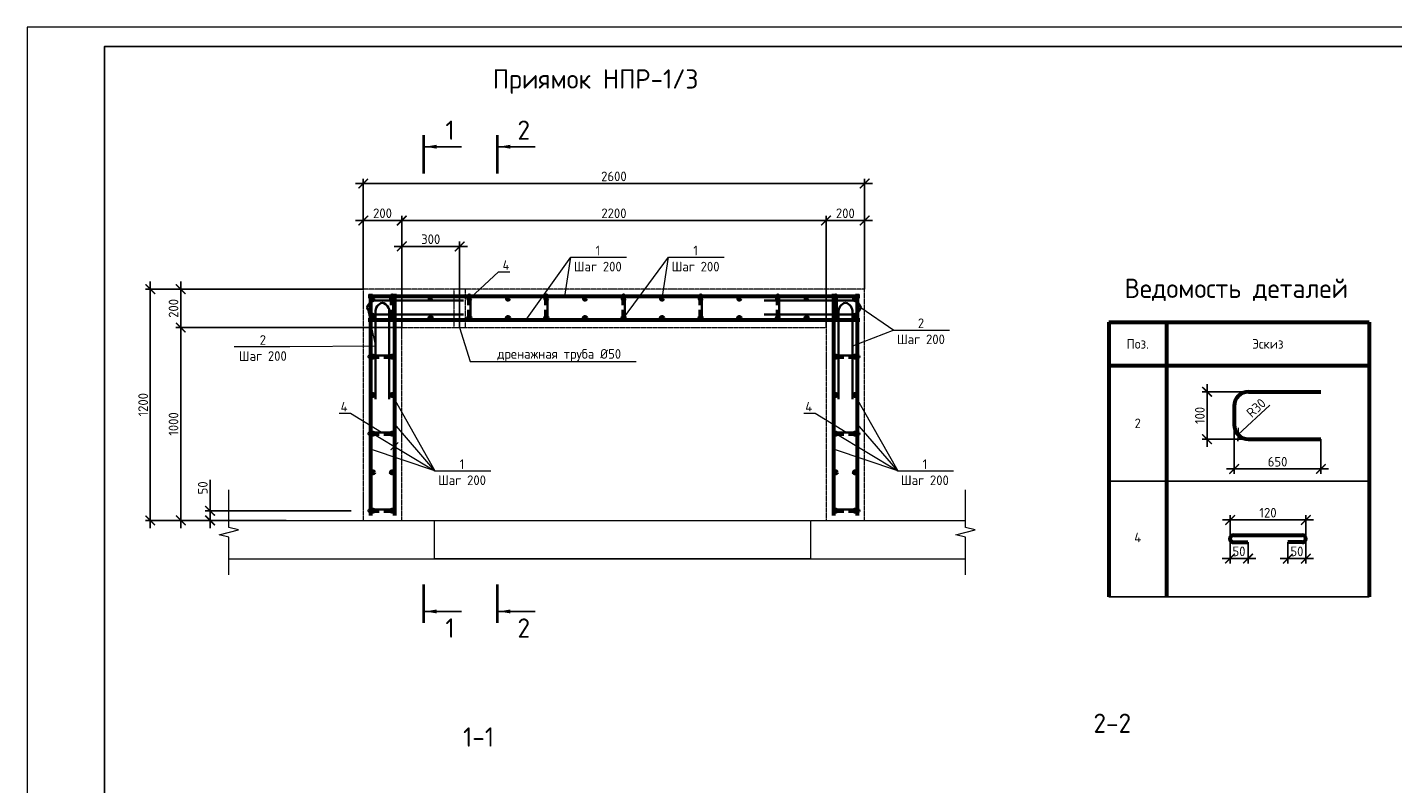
# Model space of a CAD drawing. Header units: millimetres. Extents: x 130535 to 3472113, y -231620 to 121434.
# Tile 33 of 133: x 344596 to 379996, y -74752 to -55126. Entities that reach past the tile are written whole.
import ezdxf
from ezdxf import colors
from ezdxf.entities.mleader import LeaderData, LeaderLine
from ezdxf.enums import TextEntityAlignment as Align
from ezdxf.math import Vec2, Vec3

# ---------------------------------------------------------------- set-up
doc = ezdxf.new("R2010")
doc.units = ezdxf.units.MM
doc.linetypes.add('DASHED', pattern=[7, 5, -2, 0])
doc.layers.get('DEFPOINTS').update_dxf_attribs({"color": 1, "lineweight": 0})
for name, color, linetype, lineweight in [('Основная 0.35', 200, 'Continuous', 35), ('Основная 0.60', 142, 'Continuous', 60), ('РАЗМЕРЫ', 1, 'Continuous', 9), ('Символы 0.20', 1, 'Continuous', 20), ('Текст 5.00', 82, 'Continuous', 50), ('Тонкая', 81, 'Continuous', 20), ('Тонкая 0.20', 30, 'Continuous', 20), ('ТОНКИЕ', 7, 'Continuous', 9), ('Штриховая 0.20', 42, 'DASHED', 20)]:
    doc.layers.add(name, color=color, linetype=linetype, lineweight=lineweight)
doc.layers.add('ТОЛСТЫЕ_ОСНОВНЫЕ', color=6, linetype='Continuous')
doc.styles.add('GOST-2.304_Type-B', font='GOST_Common.ttf')
doc.dimstyles.new('СПДС', dxfattribs={"dimscale": 100, "dimtxt": 2.5, "dimasz": 2.5, "dimexe": 1.25, "dimexo": 0, "dimtad": 1, "dimdec": 0, "dimtxsty": 'GOST-2.304_Type-B', "dimblk": 'ARCHTICK', "dimcen": 2.5, "dimdle": 2, "dimadec": 0, "dimazin": 2, "dimtfac": 0.75, "dimtdec": 0, "dimtmove": 1, "dimatfit": 3, "dimfxl": 1, "dimtolj": 1, "dimarcsym": 1})

# ---------------------------------------------------------------- blocks, each defined once
blk = doc.blocks.new('*U5')
at = {"layer": 'ТОЛСТЫЕ_ОСНОВНЫЕ', "color": 6}
blk.add_lwpolyline([(20, 5), (589, 5), (589, 415), (20, 415)], close=True, dxfattribs=at)
at = {"layer": 'ТОНКИЕ'}
blk.add_lwpolyline([(0, 0), (594, 0), (594, 420), (0, 420)], close=True, dxfattribs=at)
blk = doc.blocks.new('_ArchTick')
at = {"color": 0, "linetype": 'ByBlock', "const_width": 0.15}
blk.add_lwpolyline([(-0.5, -0.5), (0.5, 0.5)], dxfattribs=at)
blk = doc.blocks.new('*D641')
at = {"layer": 'DEFPOINTS', "color": 0, "linetype": 'Continuous', "lineweight": 0, "transparency": 16777216}
for p in [(349333, -67919), (351305, -67919), (352993, -67669)]:
    blk.add_point(p, dxfattribs=at)
at = {"layer": 'РАЗМЕРЫ', "color": 0, "linetype": 'Continuous', "lineweight": -2, "transparency": 16777216}
for p, q in [((349333, -66864), (349333, -67669)), ((349333, -67469), (349333, -68119)), ((352993, -67669), (349208, -67669)), ((351305, -67919), (349208, -67919))]:
    blk.add_line(p, q, dxfattribs=at)
at = {"layer": 'РАЗМЕРЫ', "color": 0, "linetype": 'Continuous', "lineweight": -2, "transparency": 16777216, "xscale": 250, "yscale": 250, "zscale": 250}
for p, rotation in [((349333, -67669), 90), ((349333, -67919), 270)]:
    blk.add_blockref('_ArchTick', p, dxfattribs=dict(at, rotation=rotation))
at = {"layer": 'РАЗМЕРЫ', "color": 0, "linetype": 'Continuous', "lineweight": 0, "transparency": 16777216, "insert": (349145, -67076), "char_height": 250, "attachment_point": 5, "rotation": 90, "style": 'GOST-2.304_Type-B'}
blk.add_mtext('\\A1;50', dxfattribs=at)
blk = doc.blocks.new('*D642')
at = {"layer": 'DEFPOINTS', "color": 0, "linetype": 'Continuous', "lineweight": 0, "transparency": 16777216}
for p in [(348573, -62919), (354305, -62919), (349824, -67919)]:
    blk.add_point(p, dxfattribs=at)
at = {"layer": 'РАЗМЕРЫ', "color": 0, "linetype": 'Continuous', "lineweight": -2, "transparency": 16777216}
for p, q in [((354305, -62919), (348448, -62919)), ((348573, -68119), (348573, -62719)), ((349824, -67919), (348448, -67919))]:
    blk.add_line(p, q, dxfattribs=at)
at = {"layer": 'РАЗМЕРЫ', "color": 0, "linetype": 'Continuous', "lineweight": -2, "transparency": 16777216, "xscale": 250, "yscale": 250, "zscale": 250}
for p, rotation in [((348573, -62919), 90), ((348573, -67919), 270)]:
    blk.add_blockref('_ArchTick', p, dxfattribs=dict(at, rotation=rotation))
at = {"layer": 'РАЗМЕРЫ', "color": 0, "linetype": 'Continuous', "lineweight": 0, "transparency": 16777216, "insert": (348386, -65419), "char_height": 250, "attachment_point": 5, "rotation": 90, "style": 'GOST-2.304_Type-B'}
blk.add_mtext('\\A1;1000', dxfattribs=at)
blk = doc.blocks.new('*D643')
at = {"layer": 'DEFPOINTS', "color": 0, "linetype": 'Continuous', "lineweight": 0, "transparency": 16777216}
for p in [(348573, -61919), (353305, -61919), (354305, -62919)]:
    blk.add_point(p, dxfattribs=at)
at = {"layer": 'РАЗМЕРЫ', "color": 0, "linetype": 'Continuous', "lineweight": -2, "transparency": 16777216}
for p, q in [((353305, -61919), (348448, -61919)), ((348573, -63119), (348573, -61719)), ((354305, -62919), (348448, -62919))]:
    blk.add_line(p, q, dxfattribs=at)
at = {"layer": 'РАЗМЕРЫ', "color": 0, "linetype": 'Continuous', "lineweight": -2, "transparency": 16777216, "xscale": 250, "yscale": 250, "zscale": 250}
for p, rotation in [((348573, -61919), 90), ((348573, -62919), 270)]:
    blk.add_blockref('_ArchTick', p, dxfattribs=dict(at, rotation=rotation))
at = {"layer": 'РАЗМЕРЫ', "color": 0, "linetype": 'Continuous', "lineweight": 0, "transparency": 16777216, "insert": (348386, -62419), "char_height": 250, "attachment_point": 5, "rotation": 90, "style": 'GOST-2.304_Type-B'}
blk.add_mtext('\\A1;200', dxfattribs=at)
blk = doc.blocks.new('*D644')
at = {"layer": 'DEFPOINTS', "color": 0, "linetype": 'Continuous', "lineweight": 0, "transparency": 16777216}
for p in [(354305, -60140), (353305, -61919), (354305, -62919)]:
    blk.add_point(p, dxfattribs=at)
at = {"layer": 'РАЗМЕРЫ', "color": 0, "linetype": 'Continuous', "lineweight": -2, "transparency": 16777216}
for p, q in [((353105, -60140), (354505, -60140)), ((353305, -61919), (353305, -60015)), ((354305, -62919), (354305, -60015))]:
    blk.add_line(p, q, dxfattribs=at)
at = {"layer": 'РАЗМЕРЫ', "color": 0, "linetype": 'Continuous', "lineweight": -2, "transparency": 16777216, "xscale": 250, "yscale": 250, "zscale": 250, "rotation": 180}
blk.add_blockref('_ArchTick', (353305, -60140), dxfattribs=at)
at = {"layer": 'РАЗМЕРЫ', "color": 0, "linetype": 'Continuous', "lineweight": -2, "transparency": 16777216, "xscale": 250, "yscale": 250, "zscale": 250}
blk.add_blockref('_ArchTick', (354305, -60140), dxfattribs=at)
at = {"layer": 'РАЗМЕРЫ', "color": 0, "linetype": 'Continuous', "lineweight": 0, "transparency": 16777216, "insert": (353805, -59952), "char_height": 250, "attachment_point": 5, "style": 'GOST-2.304_Type-B'}
blk.add_mtext('\\A1;200', dxfattribs=at)
blk = doc.blocks.new('*D645')
at = {"layer": 'DEFPOINTS', "color": 0, "linetype": 'Continuous', "lineweight": 0, "transparency": 16777216}
for p in [(365305, -60140), (354305, -62919), (365305, -62919)]:
    blk.add_point(p, dxfattribs=at)
at = {"layer": 'РАЗМЕРЫ', "color": 0, "linetype": 'Continuous', "lineweight": -2, "transparency": 16777216}
for p, q in [((354105, -60140), (365505, -60140)), ((354305, -62919), (354305, -60015)), ((365305, -62919), (365305, -60015))]:
    blk.add_line(p, q, dxfattribs=at)
at = {"layer": 'РАЗМЕРЫ', "color": 0, "linetype": 'Continuous', "lineweight": -2, "transparency": 16777216, "xscale": 250, "yscale": 250, "zscale": 250, "rotation": 180}
blk.add_blockref('_ArchTick', (354305, -60140), dxfattribs=at)
at = {"layer": 'РАЗМЕРЫ', "color": 0, "linetype": 'Continuous', "lineweight": -2, "transparency": 16777216, "xscale": 250, "yscale": 250, "zscale": 250}
blk.add_blockref('_ArchTick', (365305, -60140), dxfattribs=at)
at = {"layer": 'РАЗМЕРЫ', "color": 0, "linetype": 'Continuous', "lineweight": 0, "transparency": 16777216, "insert": (359805, -59952), "char_height": 250, "attachment_point": 5, "style": 'GOST-2.304_Type-B'}
blk.add_mtext('\\A1;2200', dxfattribs=at)
blk = doc.blocks.new('*D646')
at = {"layer": 'DEFPOINTS', "color": 0, "linetype": 'Continuous', "lineweight": 0, "transparency": 16777216}
for p in [(366305, -60140), (366305, -61919), (365305, -62919)]:
    blk.add_point(p, dxfattribs=at)
at = {"layer": 'РАЗМЕРЫ', "color": 0, "linetype": 'Continuous', "lineweight": -2, "transparency": 16777216}
for p, q in [((365105, -60140), (366505, -60140)), ((365305, -62919), (365305, -60015)), ((366305, -61919), (366305, -60015))]:
    blk.add_line(p, q, dxfattribs=at)
at = {"layer": 'РАЗМЕРЫ', "color": 0, "linetype": 'Continuous', "lineweight": -2, "transparency": 16777216, "xscale": 250, "yscale": 250, "zscale": 250, "rotation": 180}
blk.add_blockref('_ArchTick', (365305, -60140), dxfattribs=at)
at = {"layer": 'РАЗМЕРЫ', "color": 0, "linetype": 'Continuous', "lineweight": -2, "transparency": 16777216, "xscale": 250, "yscale": 250, "zscale": 250}
blk.add_blockref('_ArchTick', (366305, -60140), dxfattribs=at)
at = {"layer": 'РАЗМЕРЫ', "color": 0, "linetype": 'Continuous', "lineweight": 0, "transparency": 16777216, "insert": (365805, -59952), "char_height": 250, "attachment_point": 5, "style": 'GOST-2.304_Type-B'}
blk.add_mtext('\\A1;200', dxfattribs=at)
blk = doc.blocks.new('A$C862932c0')
at = {"layer": 'Основная 0.35'}
for p, q in [((130, 6), (6, 6)), ((6, -6), (56, -6)), ((130, -6), (80, -6))]:
    blk.add_line(p, q, dxfattribs=at)
for centre, start, end in [((6, 0), 90, 270), ((130, 0), 270, 90)]:
    blk.add_arc(centre, 6, start, end, dxfattribs=at)
blk = doc.blocks.new('_None')
blk = doc.blocks.new('*D647')
at = {"layer": 'DEFPOINTS', "color": 0, "linetype": 'Continuous', "lineweight": 0, "transparency": 16777216}
for p in [(366305, -59181), (353305, -60419), (366305, -60419)]:
    blk.add_point(p, dxfattribs=at)
at = {"layer": 'РАЗМЕРЫ', "color": 0, "linetype": 'Continuous', "lineweight": -2, "transparency": 16777216}
for p, q in [((353305, -60419), (353305, -59056)), ((366305, -60419), (366305, -59056)), ((353105, -59181), (366505, -59181))]:
    blk.add_line(p, q, dxfattribs=at)
at = {"layer": 'РАЗМЕРЫ', "color": 0, "linetype": 'Continuous', "lineweight": -2, "transparency": 16777216, "xscale": 250, "yscale": 250, "zscale": 250, "rotation": 180}
blk.add_blockref('_ArchTick', (353305, -59181), dxfattribs=at)
at = {"layer": 'РАЗМЕРЫ', "color": 0, "linetype": 'Continuous', "lineweight": -2, "transparency": 16777216, "xscale": 250, "yscale": 250, "zscale": 250}
blk.add_blockref('_ArchTick', (366305, -59181), dxfattribs=at)
at = {"layer": 'РАЗМЕРЫ', "color": 0, "linetype": 'Continuous', "lineweight": 0, "transparency": 16777216, "insert": (359805, -58994), "char_height": 250, "attachment_point": 5, "style": 'GOST-2.304_Type-B'}
blk.add_mtext('\\A1;2600', dxfattribs=at)
blk = doc.blocks.new('*D648')
at = {"layer": 'DEFPOINTS', "color": 0, "linetype": 'Continuous', "lineweight": 0, "transparency": 16777216}
for p in [(347785, -61919), (351305, -61919), (349824, -67919)]:
    blk.add_point(p, dxfattribs=at)
at = {"layer": 'РАЗМЕРЫ', "color": 0, "linetype": 'Continuous', "lineweight": -2, "transparency": 16777216}
for p, q in [((351305, -61919), (347660, -61919)), ((347785, -68119), (347785, -61719)), ((349824, -67919), (347660, -67919))]:
    blk.add_line(p, q, dxfattribs=at)
at = {"layer": 'РАЗМЕРЫ', "color": 0, "linetype": 'Continuous', "lineweight": -2, "transparency": 16777216, "xscale": 250, "yscale": 250, "zscale": 250}
for p, rotation in [((347785, -61919), 90), ((347785, -67919), 270)]:
    blk.add_blockref('_ArchTick', p, dxfattribs=dict(at, rotation=rotation))
at = {"layer": 'РАЗМЕРЫ', "color": 0, "linetype": 'Continuous', "lineweight": 0, "transparency": 16777216, "insert": (347598, -64919), "char_height": 250, "attachment_point": 5, "rotation": 90, "style": 'GOST-2.304_Type-B'}
blk.add_mtext('\\A1;1200', dxfattribs=at)
blk = doc.blocks.new('*D649')
at = {"layer": 'DEFPOINTS', "color": 0, "linetype": 'Continuous', "lineweight": 0, "transparency": 16777216}
for p in [(355805, -60811), (354305, -62919), (355805, -62919)]:
    blk.add_point(p, dxfattribs=at)
at = {"layer": 'РАЗМЕРЫ', "color": 0, "linetype": 'Continuous', "lineweight": -2, "transparency": 16777216}
for p, q in [((354105, -60811), (356005, -60811)), ((354305, -62919), (354305, -60686)), ((355805, -62919), (355805, -60686))]:
    blk.add_line(p, q, dxfattribs=at)
at = {"layer": 'РАЗМЕРЫ', "color": 0, "linetype": 'Continuous', "lineweight": -2, "transparency": 16777216, "xscale": 250, "yscale": 250, "zscale": 250, "rotation": 180}
blk.add_blockref('_ArchTick', (354305, -60811), dxfattribs=at)
at = {"layer": 'РАЗМЕРЫ', "color": 0, "linetype": 'Continuous', "lineweight": -2, "transparency": 16777216, "xscale": 250, "yscale": 250, "zscale": 250}
blk.add_blockref('_ArchTick', (355805, -60811), dxfattribs=at)
at = {"layer": 'РАЗМЕРЫ', "color": 0, "linetype": 'Continuous', "lineweight": 0, "transparency": 16777216, "insert": (355055, -60624), "char_height": 250, "attachment_point": 5, "style": 'GOST-2.304_Type-B'}
blk.add_mtext('\\A1;300', dxfattribs=at)
blk = doc.blocks.new('*D660')
at = {"layer": 'DEFPOINTS', "color": 0, "linetype": 'Continuous', "lineweight": 0, "transparency": 16777216}
for p in [(375184, -64583), (376261, -64583), (376261, -65812)]:
    blk.add_point(p, dxfattribs=at)
at = {"layer": 'РАЗМЕРЫ', "color": 0, "linetype": 'Continuous', "lineweight": -2, "transparency": 16777216}
for p, q in [((375184, -66012), (375184, -64383)), ((376261, -64583), (375059, -64583)), ((376261, -65812), (375059, -65812))]:
    blk.add_line(p, q, dxfattribs=at)
at = {"layer": 'РАЗМЕРЫ', "color": 0, "linetype": 'Continuous', "lineweight": -2, "transparency": 16777216, "xscale": 250, "yscale": 250, "zscale": 250}
for p, rotation in [((375184, -64583), 90), ((375184, -65812), 270)]:
    blk.add_blockref('_ArchTick', p, dxfattribs=dict(at, rotation=rotation))
at = {"layer": 'РАЗМЕРЫ', "color": 0, "linetype": 'Continuous', "lineweight": 0, "transparency": 16777216, "insert": (374996, -65197), "char_height": 250, "attachment_point": 5, "rotation": 90, "style": 'GOST-2.304_Type-B'}
blk.add_mtext('\\A1;100', dxfattribs=at)
blk = doc.blocks.new('*D661')
at = {"layer": 'DEFPOINTS', "color": 0, "linetype": 'Continuous', "lineweight": 0, "transparency": 16777216}
for p in [(375886, -65437), (378136, -65812), (378136, -66585)]:
    blk.add_point(p, dxfattribs=at)
at = {"layer": 'РАЗМЕРЫ', "color": 0, "linetype": 'Continuous', "lineweight": -2, "transparency": 16777216}
for p, q in [((375886, -65437), (375886, -66710)), ((378136, -65812), (378136, -66710)), ((375686, -66585), (378336, -66585))]:
    blk.add_line(p, q, dxfattribs=at)
at = {"layer": 'РАЗМЕРЫ', "color": 0, "linetype": 'Continuous', "lineweight": -2, "transparency": 16777216, "xscale": 250, "yscale": 250, "zscale": 250, "rotation": 180}
blk.add_blockref('_ArchTick', (375886, -66585), dxfattribs=at)
at = {"layer": 'РАЗМЕРЫ', "color": 0, "linetype": 'Continuous', "lineweight": -2, "transparency": 16777216, "xscale": 250, "yscale": 250, "zscale": 250}
blk.add_blockref('_ArchTick', (378136, -66585), dxfattribs=at)
at = {"layer": 'РАЗМЕРЫ', "color": 0, "linetype": 'Continuous', "lineweight": 0, "transparency": 16777216, "insert": (377011, -66398), "char_height": 250, "attachment_point": 5, "style": 'GOST-2.304_Type-B'}
blk.add_mtext('\\A1;650', dxfattribs=at)
blk = doc.blocks.new('*D662')
at = {"layer": 'DEFPOINTS', "color": 0, "linetype": 'Continuous', "lineweight": 0, "transparency": 16777216}
for p in [(376261, -65437), (375987, -65692)]:
    blk.add_point(p, dxfattribs=at)
at = {"layer": 'РАЗМЕРЫ', "color": 0, "linetype": 'Continuous', "lineweight": -2, "transparency": 16777216}
blk.add_line((376811, -64927), (375987, -65692), dxfattribs=at)
at = {"layer": 'РАЗМЕРЫ', "color": 0, "linetype": 'Continuous', "lineweight": -2, "transparency": 16777216, "xscale": 250, "yscale": 250, "zscale": 250, "rotation": 222.8482016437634}
blk.add_blockref('_ArchTick', (375987, -65692), dxfattribs=at)
at = {"layer": 'РАЗМЕРЫ', "color": 0, "linetype": 'Continuous', "lineweight": 0, "transparency": 16777216, "insert": (376455, -65002), "char_height": 250, "attachment_point": 5, "rotation": 42.8482, "style": 'GOST-2.304_Type-B'}
blk.add_mtext('\\A1;R30', dxfattribs=at)
blk = doc.blocks.new('*D663')
at = {"layer": 'DEFPOINTS', "color": 0, "linetype": 'Continuous', "lineweight": 0, "transparency": 16777216}
for p in [(377280, -68489), (377746, -68397), (377280, -68912)]:
    blk.add_point(p, dxfattribs=at)
at = {"layer": 'РАЗМЕРЫ', "color": 0, "linetype": 'Continuous', "lineweight": -2, "transparency": 16777216}
for p, q in [((377280, -68489), (377280, -69037)), ((377746, -68397), (377746, -69037)), ((377946, -68912), (377080, -68912))]:
    blk.add_line(p, q, dxfattribs=at)
at = {"layer": 'РАЗМЕРЫ', "color": 0, "linetype": 'Continuous', "lineweight": -2, "transparency": 16777216, "xscale": 250, "yscale": 250, "zscale": 250, "rotation": 180}
blk.add_blockref('_ArchTick', (377280, -68912), dxfattribs=at)
at = {"layer": 'РАЗМЕРЫ', "color": 0, "linetype": 'Continuous', "lineweight": -2, "transparency": 16777216, "xscale": 250, "yscale": 250, "zscale": 250}
blk.add_blockref('_ArchTick', (377746, -68912), dxfattribs=at)
at = {"layer": 'РАЗМЕРЫ', "color": 0, "linetype": 'Continuous', "lineweight": 0, "transparency": 16777216, "insert": (377513, -68724), "char_height": 250, "attachment_point": 5, "style": 'GOST-2.304_Type-B'}
blk.add_mtext('\\A1;50', dxfattribs=at)
blk = doc.blocks.new('*D664')
at = {"layer": 'DEFPOINTS', "color": 0, "linetype": 'Continuous', "lineweight": 0, "transparency": 16777216}
for p in [(375778, -68397), (376245, -68489), (376245, -68912)]:
    blk.add_point(p, dxfattribs=at)
at = {"layer": 'РАЗМЕРЫ', "color": 0, "linetype": 'Continuous', "lineweight": -2, "transparency": 16777216}
for p, q in [((375778, -68397), (375778, -69037)), ((376245, -68489), (376245, -69037)), ((375578, -68912), (376445, -68912))]:
    blk.add_line(p, q, dxfattribs=at)
at = {"layer": 'РАЗМЕРЫ', "color": 0, "linetype": 'Continuous', "lineweight": -2, "transparency": 16777216, "xscale": 250, "yscale": 250, "zscale": 250, "rotation": 180}
blk.add_blockref('_ArchTick', (375778, -68912), dxfattribs=at)
at = {"layer": 'РАЗМЕРЫ', "color": 0, "linetype": 'Continuous', "lineweight": -2, "transparency": 16777216, "xscale": 250, "yscale": 250, "zscale": 250}
blk.add_blockref('_ArchTick', (376245, -68912), dxfattribs=at)
at = {"layer": 'РАЗМЕРЫ', "color": 0, "linetype": 'Continuous', "lineweight": 0, "transparency": 16777216, "insert": (376011, -68724), "char_height": 250, "attachment_point": 5, "style": 'GOST-2.304_Type-B'}
blk.add_mtext('\\A1;50', dxfattribs=at)
blk = doc.blocks.new('*D665')
at = {"layer": 'DEFPOINTS', "color": 0, "linetype": 'Continuous', "lineweight": 0, "transparency": 16777216}
for p in [(377746, -67909), (375780, -68377), (377746, -68398)]:
    blk.add_point(p, dxfattribs=at)
at = {"layer": 'РАЗМЕРЫ', "color": 0, "linetype": 'Continuous', "lineweight": -2, "transparency": 16777216}
for p, q in [((375580, -67909), (377946, -67909)), ((375780, -68377), (375780, -67784)), ((377746, -68398), (377746, -67784))]:
    blk.add_line(p, q, dxfattribs=at)
at = {"layer": 'РАЗМЕРЫ', "color": 0, "linetype": 'Continuous', "lineweight": -2, "transparency": 16777216, "xscale": 250, "yscale": 250, "zscale": 250, "rotation": 180}
blk.add_blockref('_ArchTick', (375780, -67909), dxfattribs=at)
at = {"layer": 'РАЗМЕРЫ', "color": 0, "linetype": 'Continuous', "lineweight": -2, "transparency": 16777216, "xscale": 250, "yscale": 250, "zscale": 250}
blk.add_blockref('_ArchTick', (377746, -67909), dxfattribs=at)
at = {"layer": 'РАЗМЕРЫ', "color": 0, "linetype": 'Continuous', "lineweight": 0, "transparency": 16777216, "insert": (376763, -67721), "char_height": 250, "attachment_point": 5, "style": 'GOST-2.304_Type-B'}
blk.add_mtext('\\A1;120', dxfattribs=at)

msp = doc.modelspace()

# ---------------------------------------------------------------- linework, layer by layer
at = {"layer": 'Основная 0.35'}
for p, q in [((355906.7, -62215), (353656.7, -62215)), ((353801.6, -62274.7), (353799.8, -62274.7)), ((363703, -62215), (365953, -62215)), ((365808.1, -62274.7), (365809.9, -62274.7)), ((353406.7, -62396.2), (353406.7, -62394.4)), ((353620.5, -64774.7), (353620.5, -62524.7)), ((355906.7, -62575.6), (353656.7, -62575.6)), ((353981, -64774.7), (353981, -62524.7)), ((363703, -62575.6), (365953, -62575.6)), ((365628.7, -64774.7), (365628.7, -62524.7)), ((365989.3, -64774.7), (365989.3, -62524.7)), ((366203, -62396.2), (366203, -62394.4))]:
    msp.add_line(p, q, dxfattribs=at)
for centre, start, end in [((353634.1, -62447), 84.44835, 167.41224), ((353852.4, -62502.1), 102.58776, 185.55165), ((353749, -62502.1), 354.44835, 77.41224), ((365860.7, -62502.1), 102.58776, 185.55165), ((365757.3, -62502.1), 354.44835, 77.41224), ((365975.6, -62447), 12.58776, 95.55165), ((353634.1, -62343.6), 192.58776, 275.55165), ((365975.6, -62343.6), 264.44835, 347.41224)]:
    msp.add_arc(centre, 233.1, start, end, dxfattribs=at)
at = {"layer": 'Основная 0.60'}
for p, q in [((366179.9, -62109.3), (353429.9, -62109.3)), ((353494.9, -62044.3), (353494.9, -67794.3)), ((354114.9, -62044.3), (354114.9, -67794.3)), ((365494.9, -62044.3), (365494.9, -67794.3)), ((366114.9, -62044.3), (366114.9, -67794.3)), ((366179.9, -62729.3), (353429.9, -62729.3)), ((376261.5, -64582.6), (378136.5, -64582.6)), ((375886.5, -64957.6), (375886.5, -65437.1)), ((376261.5, -65812.1), (378136.5, -65812.1)), ((375869.5, -68305), (377654.6, -68305)), ((375869.5, -68488.6), (376244.5, -68488.6)), ((377654.6, -68488.6), (377279.6, -68488.6))]:
    msp.add_line(p, q, dxfattribs=at)
at = {"layer": 'Основная 0.60', "linetype": 'Continuous', "lineweight": 60}
for p, q in [((372635.3, -62777), (379385.3, -62777)), ((372635.3, -62777), (372635.3, -69902)), ((374135.3, -62777), (374135.3, -69902)), ((379385.3, -62777), (379385.3, -69902)), ((372635.3, -63902), (379385.3, -63902))]:
    msp.add_line(p, q, dxfattribs=at)
at = {"layer": 'Основная 0.60', "linetype": 'Continuous', "lineweight": -3}
for p, q in [((372635.3, -66902), (379385.3, -66902)), ((372635.3, -66902), (379385.3, -66902)), ((372635.3, -69902), (379385.3, -69902))]:
    msp.add_line(p, q, dxfattribs=at)
at = {"layer": 'Основная 0.60'}
for centre in [(353554.9, -62169.3), (353554.9, -62169.3), (354054.9, -62169.3), (355054.9, -62169.3), (356054.9, -62169.3), (357054.9, -62169.3), (358054.9, -62169.3), (359054.9, -62169.3), (360054.9, -62169.3), (361054.9, -62169.3), (362054.9, -62169.3), (363054.9, -62169.3), (364054.9, -62169.3), (364800.7, -62169.3), (365554.9, -62169.3), (366054.9, -62169.3), (353554.9, -62669.3), (354054.9, -62669.3), (355054.9, -62669.3), (356054.9, -62669.3), (357054.9, -62669.3), (358054.9, -62669.3), (359054.9, -62669.3), (360054.9, -62669.3), (361054.9, -62669.3), (362054.9, -62669.3), (363054.9, -62669.3), (364054.9, -62669.3), (364800.7, -62669.3), (365554.9, -62669.3), (366054.9, -62669.3), (353554.9, -63669.3), (354054.9, -63669.3), (365554.9, -63669.3), (366054.9, -63669.3), (353554.9, -64669.3), (354054.9, -64669.3), (365554.9, -64669.3), (366054.9, -64669.3), (353554.9, -65669.3), (354054.9, -65669.3), (365554.9, -65669.3), (366054.9, -65669.3), (353554.9, -66669.3), (354054.9, -66669.3), (365554.9, -66669.3), (366054.9, -66669.3), (353554.9, -67669.3), (354054.9, -67669.3), (365554.9, -67669.3), (366054.9, -67669.3)]:
    msp.add_circle(centre, 30, dxfattribs=at)
for centre, radius, start, end in [((376261.5, -64957.6), 375, 90, 180), ((376261.5, -65437.1), 375, 180, 270), ((375869.5, -68396.8), 91.8, 90, 270), ((377654.6, -68396.8), 91.8, 270, 90)]:
    msp.add_arc(centre, radius, start, end, dxfattribs=at)
at = {"layer": 'РАЗМЕРЫ', "linetype": 'Continuous', "lineweight": 0}
for p, q in [((357519.7, -62729.3), (358685.6, -61093.6)), ((360054.9, -62669.3), (361220.7, -61093.6)), ((355165.6, -66636.8), (354114.9, -65412.6)), ((367165.6, -66636.8), (366114.9, -65412.6)), ((353554.9, -65669.3), (355165.6, -66636.8)), ((365554.9, -65669.3), (367165.6, -66636.8)), ((355165.6, -66636.8), (353494.9, -66071.6)), ((367165.6, -66636.8), (365494.9, -66071.6))]:
    msp.add_line(p, q, dxfattribs=at)
at = {"layer": 'Символы 0.20'}
msp.add_lwpolyline([(367063.9, -62980.6), (365989.3, -63399.7)], dxfattribs=at)
at = {"layer": 'Тонкая'}
for points in [[(349823.9, -69334), (349823.9, -69184), (349823.9, -68354.5), (349573.9, -68292), (350073.9, -68167), (349823.9, -68104.5), (349823.9, -67275), (349823.9, -67125)], [(368922.2, -69334), (368922.2, -69184), (368922.2, -68354.5), (368672.2, -68292), (369172.2, -68167), (368922.2, -68104.5), (368922.2, -67275), (368922.2, -67125)]]:
    msp.add_lwpolyline(points, dxfattribs=at)
at = {"layer": 'Тонкая 0.20'}
msp.add_line((349823.9, -67919.3), (355154.9, -67919.3), dxfattribs=at)
at = {"layer": 'Тонкая 0.20', "ltscale": 6}
for p, q in [((364919.6, -67919.3), (368922.2, -67919.3)), ((349823.9, -68919.3), (368922.2, -68919.3))]:
    msp.add_line(p, q, dxfattribs=at)
at = {"layer": 'Тонкая 0.20'}
msp.add_lwpolyline([(355154.9, -67919.3), (364904.9, -67919.3), (364904.9, -68919.3), (355154.9, -68919.3)], close=True, dxfattribs=at)
at = {"layer": 'ТОНКИЕ', "linetype": 'Continuous', "lineweight": 25, "ltscale": 200}
for p, q in [((354906.6, -58224.8), (355856.6, -58224.8)), ((356817.1, -58224.8), (357767.1, -58224.8)), ((354906.6, -70282.6), (355856.6, -70282.6)), ((356817.1, -70282.6), (357767.1, -70282.6))]:
    msp.add_line(p, q, dxfattribs=at)
at = {"layer": 'ТОНКИЕ', "linetype": 'Continuous', "lineweight": 25, "ltscale": 200, "const_width": 70}
for points in [[(354871.6, -57924.8), (354871.6, -58924.8)], [(356782.1, -57924.8), (356782.1, -58924.8)], [(354871.6, -70582.6), (354871.6, -69582.6)], [(356782.1, -70582.6), (356782.1, -69582.6)]]:
    msp.add_lwpolyline(points, dxfattribs=at)
at = {"layer": 'ТОНКИЕ', "linetype": 'Continuous', "lineweight": 25, "ltscale": 200}
for points in [[(354906.6, -58224.8), (355207.1, -58174.5), (355207.1, -58275.1)], [(356817.1, -58224.8), (357117.6, -58174.5), (357117.6, -58275.1)], [(354906.6, -70282.6), (355207.1, -70232.3), (355207.1, -70332.9)], [(356817.1, -70282.6), (357117.6, -70232.3), (357117.6, -70332.9)]]:
    msp.add_solid(points, dxfattribs=at)
at = {"layer": 'Штриховая 0.20'}
msp.add_lwpolyline([(366304.9, -67919.3), (366304.9, -61919.3), (353304.9, -61919.3), (353304.9, -67919.3), (354304.9, -67919.3), (354304.9, -62919.3), (365304.9, -62919.3), (365304.9, -67919.3), (366304.9, -67919.3)], dxfattribs=at)
msp.add_lwpolyline([(355654.9, -61919.3), (355654.9, -62919.3), (355954.9, -62919.3), (355954.9, -61919.3)], close=True, dxfattribs=at)

# ---------------------------------------------------------------- block references
at = {"xscale": 100, "yscale": 100, "zscale": 100}
msp.add_blockref('*U5', (344595.6, -97126.2), dxfattribs=at)
at = {"layer": 'Символы 0.20'}
for name, p, xscale, yscale, zscale, rotation in [('A$C862932c0', (354054.9, -62055.3), 5, 5, 5, 270), ('A$C862932c0', (356054.9, -62055.3), 5, 5, 5, 270), ('A$C862932c0', (358054.9, -62055.3), 5, 5, 5, 270), ('A$C862932c0', (360054.9, -62055.3), 5, 5, 5, 270), ('A$C862932c0', (362054.9, -62055.3), 5, 5, 5, 270), ('A$C862932c0', (364054.9, -62055.3), 5, 5, 5, 270), ('A$C862932c0', (365554.9, -62055.3), 5, 5, 5, 270), ('_ArchTick', (354114.9, -65994.4), 200, 200, 200, 180.0000000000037)]:
    msp.add_blockref(name, p, dxfattribs=dict(at, xscale=xscale, yscale=yscale, zscale=zscale, rotation=rotation))
at = {"layer": 'Символы 0.20', "yscale": 5, "zscale": 5}
for p, xscale in [((353440.9, -63669.3), 5), ((366168.8, -63669.3), -5), ((353440.9, -65669.3), 5), ((366168.8, -65669.3), -5), ((353440.9, -67669.3), 5), ((366168.8, -67669.3), -5)]:
    msp.add_blockref('A$C862932c0', p, dxfattribs=dict(at, xscale=xscale))

# ---------------------------------------------------------------- texts
at = {"layer": 'Основная 0.60', "linetype": 'Continuous', "lineweight": -3, "attachment_point": 5, "style": 'GOST-2.304_Type-B'}
for s, insert, char_height, width in [('Ведомость деталей', (375940.3, -61938.6), 500, 6669.969), ('Поз.', (373385.3, -63339.5), 250, 1200), ('Эскиз', (376760.3, -63339.5), 250, 1200), ('2', (373385.3, -65402), 250, 1200), ('4', (373385.3, -68361.8), 250, 1200)]:
    msp.add_mtext(s, dxfattribs=dict(at, insert=insert, char_height=char_height, width=width))
at = {"layer": 'Текст 5.00', "style": 'GOST-2.304_Type-B'}
for s, p in [('Приямок НПР-1/3', (359328.7, -56467)), ('2-2', (372726.3, -73182.4)), ('1-1', (356296, -73540.5))]:
    msp.add_text(s, height=500, dxfattribs=at).set_placement(p, align=Align.MIDDLE_CENTER)
at = {"layer": 'ТОНКИЕ', "linetype": 'Continuous', "lineweight": 0, "char_height": 500, "attachment_point": 5, "style": 'GOST-2.304_Type-B'}
for s, insert in [('1', (355556.6, -57794.8)), ('2', (357467.1, -57794.8)), ('1', (355556.6, -70712.6)), ('2', (357467.1, -70712.6))]:
    msp.add_mtext_dynamic_manual_height_columns(s, width=723.88, gutter_width=25, heights=[0], dxfattribs=dict(at, insert=insert))

# ---------------------------------------------------------------- dimensions: what is measured, and where the dimension line sits
at = {"layer": 'РАЗМЕРЫ', "color": 3, "linetype": 'Continuous', "lineweight": 0}
for base, p1, p2, picture, middle in [((366304.9, -59181.2), (353304.9, -60419.3), (366304.9, -60419.3), '*D647', (359804.9, -58993.7)), ((354304.9, -60139.7), (353304.9, -61919.3), (354304.9, -62919.3), '*D644', (353804.9, -59952.2)), ((365304.9, -60139.7), (354304.9, -62919.3), (365304.9, -62919.3), '*D645', (359804.9, -59952.2)), ((366304.9, -60139.7), (365304.9, -62919.3), (366304.9, -61919.3), '*D646', (365804.9, -59952.2)), ((355804.9, -60811.2), (354304.9, -62919.3), (355804.9, -62919.3), '*D649', (355054.9, -60623.7))]:
    dim = msp.add_linear_dim(base=base, p1=p1, p2=p2, dimstyle='СПДС', override={"dimlfac": 0.2}, dxfattribs=at)
    dim.commit()
    dim.dimension.update_dxf_attribs({"geometry": picture, "text_midpoint": middle})
for base, p1, p2, angle, picture, middle in [((347785.4, -61919.3), (349823.9, -67919.3), (351304.9, -61919.3), 90, '*D648', (347597.9, -64919.3)), ((348573.1, -61919.3), (354304.9, -62919.3), (353304.9, -61919.3), 270, '*D643', (348385.6, -62419.3)), ((348573.1, -62919.3), (349823.9, -67919.3), (354304.9, -62919.3), 270, '*D642', (348385.6, -65419.3))]:
    dim = msp.add_linear_dim(base=base, p1=p1, p2=p2, angle=angle, dimstyle='СПДС', override={"dimlfac": 0.2}, dxfattribs=at)
    dim.commit()
    dim.dimension.update_dxf_attribs({"geometry": picture, "text_midpoint": middle})
for base, p1, p2, angle, text, picture, middle in [((375183.9, -64582.6), (376261.5, -65812.1), (376261.5, -64582.6), 90, '100', '*D660', (374996.4, -65197.4)), ((377279.6, -68911.7), (377746.4, -68396.8), (377279.6, -68488.6), 180, '50', '*D663', (377513, -68724.2))]:
    dim = msp.add_linear_dim(base=base, p1=p1, p2=p2, angle=angle, text=text, dimstyle='СПДС', override={"dimlfac": 0.2}, dxfattribs=at)
    dim.commit()
    dim.dimension.update_dxf_attribs({"geometry": picture, "text_midpoint": middle})
dim = msp.add_radius_dim(center=(376261.5, -65437.1), mpoint=(375986.6, -65692.2), text='R30', dimstyle='СПДС', override={"dimlfac": 0.2}, dxfattribs=at)
dim.commit()
dim.dimension.update_dxf_attribs({"geometry": '*D662', "text_midpoint": (376582.3, -65139.6), "dimtype": 164})
for base, p1, p2, text, picture, middle in [((378136.5, -66585.5), (375886.5, -65437.1), (378136.5, -65812.1), '650', '*D661', (377011.5, -66398)), ((377746.4, -67908.8), (375779.9, -68376.8), (377746.4, -68397.8), '120', '*D665', (376763.2, -67721.3)), ((376244.5, -68911.7), (375777.7, -68396.8), (376244.5, -68488.6), '50', '*D664', (376011.1, -68724.2))]:
    dim = msp.add_linear_dim(base=base, p1=p1, p2=p2, text=text, dimstyle='СПДС', override={"dimlfac": 0.2}, dxfattribs=at)
    dim.commit()
    dim.dimension.update_dxf_attribs({"geometry": picture, "text_midpoint": middle})
dim = msp.add_linear_dim(base=(349332.8, -67919.3), p1=(352992.6, -67669.3), p2=(351304.9, -67919.3), angle=270, dimstyle='СПДС', override={"dimlfac": 0.2}, dxfattribs=at)
dim.commit()
dim.dimension.update_dxf_attribs({"geometry": '*D641', "text_midpoint": (349314, -67076.1), "dimtype": 160})

# ---------------------------------------------------------------- leaders
at = {"layer": 'Символы 0.20'}
ml = msp.add_multileader_mtext('Standard', dxfattribs=at)
ml.set_content('1\\PШаг 200', color=256, style='GOST-2.304_Type-B')
ml.set_leader_properties(color=256, linetype='ByLayer', lineweight=-1)
ml.set_arrow_properties(name='NONE')
ml.build(insert=Vec2(0, 0))
ml.multileader.update_dxf_attribs({"text_left_attachment_type": 6, "text_right_attachment_type": 6, "dogleg_length": 1, "arrow_head_size": 18, "scale": 20})
ctx = ml.context
ctx.base_point, ctx.scale, ctx.char_height, ctx.arrow_head_size, ctx.landing_gap_size, ctx.plane_origin = Vec3(358785.6, -61093.6), 20, 250, 18, 9, Vec3(354934.9, -61227)
ctx.left_attachment, ctx.right_attachment, ctx.text_align_type = 6, 6, 1
notes = []
notes.append((ctx, [(0, (1, 1, 0), (358685.6, -61093.6), (1, 0), 100, [(0, [(358529, -62109.3)], 0, [])])]))
ctx.mtext.insert, ctx.mtext.alignment, ctx.mtext.flow_direction = Vec3(359387.4, -60793.6), 2, 5
ml = msp.add_multileader_mtext('Standard', dxfattribs=at)
ml.set_content('1\\PШаг 200', color=256, style='GOST-2.304_Type-B')
ml.set_leader_properties(color=256, linetype='ByLayer', lineweight=-1)
ml.set_arrow_properties(name='NONE')
ml.build(insert=Vec2(0, 0))
ml.multileader.update_dxf_attribs({"text_left_attachment_type": 6, "text_right_attachment_type": 6, "dogleg_length": 1, "arrow_head_size": 18, "scale": 20})
ctx = ml.context
ctx.base_point, ctx.scale, ctx.char_height, ctx.arrow_head_size, ctx.landing_gap_size, ctx.plane_origin = Vec3(361320.7, -61093.6), 20, 250, 18, 9, Vec3(357470, -61227)
ctx.left_attachment, ctx.right_attachment, ctx.text_align_type = 6, 6, 1
notes.append((ctx, [(0, (1, 1, 0), (361220.7, -61093.6), (1, 0), 100, [(0, [(361054.9, -62169.3)], 0, [])])]))
ctx.mtext.insert, ctx.mtext.alignment, ctx.mtext.flow_direction = Vec3(361922.5, -60793.6), 2, 5
ml = msp.add_multileader_mtext('Standard', dxfattribs=at)
ml.set_content('4', color=256, style='GOST-2.304_Type-B')
ml.set_leader_properties(color=256, linetype='ByLayer', lineweight=-1)
ml.set_arrow_properties(name='NONE')
ml.build(insert=Vec2(0, 0))
ml.multileader.update_dxf_attribs({"text_left_attachment_type": 6, "text_right_attachment_type": 6, "dogleg_length": 1, "arrow_head_size": 18, "scale": 20})
ctx = ml.context
ctx.base_point, ctx.scale, ctx.char_height, ctx.arrow_head_size, ctx.landing_gap_size, ctx.plane_origin = Vec3(356908.9, -61468.5), 20, 250, 18, 9, Vec3(355176.9, -63907.5)
ctx.left_attachment, ctx.right_attachment = 6, 6
notes.append((ctx, [(0, (1, 1, 0), (356808.9, -61468.5), (1, 0), 100, [(0, [(356084.9, -62145.3)], 0, [])])]))
ctx.mtext.insert, ctx.mtext.flow_direction = Vec3(356917.9, -61168.5), 5
ml = msp.add_multileader_mtext('Standard', dxfattribs=at)
ml.set_content('2\\PШаг 200', color=256, style='GOST-2.304_Type-B')
ml.set_leader_properties(color=256, linetype='ByLayer', lineweight=-1)
ml.set_arrow_properties(name='NONE')
ml.build(insert=Vec2(0, 0))
ml.multileader.update_dxf_attribs({"text_left_attachment_type": 6, "text_right_attachment_type": 6, "dogleg_length": 1, "arrow_head_size": 18, "scale": 20})
ctx = ml.context
ctx.base_point, ctx.scale, ctx.char_height, ctx.arrow_head_size, ctx.landing_gap_size, ctx.plane_origin = Vec3(350100.8, -63414.1), 20, 250, 18, 9, Vec3(350524.5, -61520.1)
ctx.left_attachment, ctx.right_attachment, ctx.text_align_type = 6, 6, 1
notes.append((ctx, [(0, (1, 1, 0), (351404.4, -63414.1), (-1, 0), 100, [(1, [(353406.7, -62394.4), (353620.5, -63399.7)], 0, [])])]))
ctx.mtext.insert, ctx.mtext.alignment, ctx.mtext.flow_direction = Vec3(350702.6, -63114.1), 2, 5
ml = msp.add_multileader_mtext('Standard', dxfattribs=at)
ml.set_content('2\\PШаг 200', color=256, style='GOST-2.304_Type-B')
ml.set_leader_properties(color=256, linetype='ByLayer', lineweight=-1)
ml.set_arrow_properties(name='NONE')
ml.build(insert=Vec2(0, 0))
ml.multileader.update_dxf_attribs({"text_left_attachment_type": 6, "text_right_attachment_type": 6, "dogleg_length": 1, "arrow_head_size": 18, "scale": 20})
ctx = ml.context
ctx.base_point, ctx.scale, ctx.char_height, ctx.arrow_head_size, ctx.landing_gap_size, ctx.plane_origin = Vec3(367163.9, -62980.6), 20, 250, 18, 9, Vec3(367585.2, -61520.1)
ctx.left_attachment, ctx.right_attachment, ctx.text_align_type = 6, 6, 1
notes.append((ctx, [(0, (1, 1, 0), (367063.9, -62980.6), (1, 0), 100, [(0, [(366203, -62394.4)], 0, [])])]))
ctx.mtext.insert, ctx.mtext.alignment, ctx.mtext.flow_direction = Vec3(367765.7, -62680.6), 2, 5
ml = msp.add_multileader_mtext('Standard', dxfattribs=at)
ml.set_content('дренажная труба %%C50', color=256, style='GOST-2.304_Type-B')
ml.set_leader_properties(color=256, linetype='ByLayer', lineweight=-1)
ml.set_arrow_properties(name='NONE')
ml.build(insert=Vec2(0, 0))
ml.multileader.update_dxf_attribs({"text_left_attachment_type": 6, "text_right_attachment_type": 6, "dogleg_length": 1, "arrow_head_size": 18, "scale": 20})
ctx = ml.context
ctx.base_point, ctx.scale, ctx.char_height, ctx.arrow_head_size, ctx.landing_gap_size, ctx.plane_origin = Vec3(356715.6, -63799.9), 20, 250, 18, 9, Vec3(355998.6, -67326.7)
ctx.left_attachment, ctx.right_attachment, ctx.text_align_type = 6, 6, 1
notes.append((ctx, [(1, (1, 1, 0), (356076.4, -63799.9), (1, 0), 639.1, [(0, [(355804.9, -62919.3)], 0, [])])]))
ctx.mtext.insert, ctx.mtext.alignment, ctx.mtext.flow_direction = Vec3(358385.2, -63474.9), 2, 5
ml = msp.add_multileader_mtext('Standard', dxfattribs=at)
ml.set_content('1\\PШаг 200', color=256, style='GOST-2.304_Type-B')
ml.set_leader_properties(color=256, linetype='ByLayer', lineweight=-1)
ml.set_arrow_properties(name='NONE')
ml.build(insert=Vec2(0, 0))
ml.multileader.update_dxf_attribs({"text_left_attachment_type": 6, "text_right_attachment_type": 6, "dogleg_length": 1, "arrow_head_size": 18, "scale": 20})
ctx = ml.context
ctx.base_point, ctx.scale, ctx.char_height, ctx.arrow_head_size, ctx.landing_gap_size, ctx.plane_origin = Vec3(355265.6, -66636.8), 20, 250, 18, 9, Vec3(351414.9, -66770.2)
ctx.left_attachment, ctx.right_attachment, ctx.text_align_type = 6, 6, 1
notes.append((ctx, [(0, (1, 1, 0), (355165.6, -66636.8), (1, 0), 100, [(0, [(354054.9, -64669.3)], 0, [])])]))
ctx.mtext.insert, ctx.mtext.alignment, ctx.mtext.flow_direction = Vec3(355867.4, -66336.8), 2, 5
ml = msp.add_multileader_mtext('Standard', dxfattribs=at)
ml.set_content('1\\PШаг 200', color=256, style='GOST-2.304_Type-B')
ml.set_leader_properties(color=256, linetype='ByLayer', lineweight=-1)
ml.set_arrow_properties(name='NONE')
ml.build(insert=Vec2(0, 0))
ml.multileader.update_dxf_attribs({"text_left_attachment_type": 6, "text_right_attachment_type": 6, "dogleg_length": 1, "arrow_head_size": 18, "scale": 20})
ctx = ml.context
ctx.base_point, ctx.scale, ctx.char_height, ctx.arrow_head_size, ctx.landing_gap_size, ctx.plane_origin = Vec3(367265.6, -66636.8), 20, 250, 18, 9, Vec3(363414.9, -66770.2)
ctx.left_attachment, ctx.right_attachment, ctx.text_align_type = 6, 6, 1
notes.append((ctx, [(0, (1, 1, 0), (367165.6, -66636.8), (1, 0), 100, [(0, [(366054.9, -64669.3)], 0, [])])]))
ctx.mtext.insert, ctx.mtext.alignment, ctx.mtext.flow_direction = Vec3(367867.4, -66336.8), 2, 5
ml = msp.add_multileader_mtext('Standard', dxfattribs=at)
ml.set_content('4', color=256, style='GOST-2.304_Type-B')
ml.set_leader_properties(color=256, linetype='ByLayer', lineweight=-1)
ml.set_arrow_properties(name='NONE')
ml.build(insert=Vec2(0, 0))
ml.multileader.update_dxf_attribs({"text_left_attachment_type": 6, "text_right_attachment_type": 6, "dogleg_length": 1, "arrow_head_size": 18, "scale": 20})
ctx = ml.context
ctx.base_point, ctx.scale, ctx.char_height, ctx.arrow_head_size, ctx.landing_gap_size, ctx.plane_origin = Vec3(352710.5, -65145.9), 20, 250, 18, 9, Vec3(352530.9, -65639.3)
ctx.left_attachment, ctx.right_attachment = 6, 6
notes.append((ctx, [(0, (1, 1, 0), (352978.5, -65145.9), (-1, 0), 100, [(0, [(353780.9, -65639.3)], 0, [])])]))
ctx.mtext.insert, ctx.mtext.flow_direction = Vec3(352719.5, -64845.9), 5
ml = msp.add_multileader_mtext('Standard', dxfattribs=at)
ml.set_content('4', color=256, style='GOST-2.304_Type-B')
ml.set_leader_properties(color=256, linetype='ByLayer', lineweight=-1)
ml.set_arrow_properties(name='NONE')
ml.build(insert=Vec2(0, 0))
ml.multileader.update_dxf_attribs({"text_left_attachment_type": 6, "text_right_attachment_type": 6, "dogleg_length": 1, "arrow_head_size": 18, "scale": 20})
ctx = ml.context
ctx.base_point, ctx.scale, ctx.char_height, ctx.arrow_head_size, ctx.landing_gap_size, ctx.plane_origin = Vec3(364758.4, -65145.9), 20, 250, 18, 9, Vec3(364578.8, -65639.3)
ctx.left_attachment, ctx.right_attachment = 6, 6
notes.append((ctx, [(0, (1, 1, 0), (365026.4, -65145.9), (-1, 0), 100, [(0, [(365828.8, -65639.3)], 0, [])])]))
ctx.mtext.insert, ctx.mtext.flow_direction = Vec3(364767.4, -64845.9), 5
for ctx, leaders in notes:
    for number, flags, end, landing, length, lines in leaders:
        leader = LeaderData()
        leader.index, (leader.has_last_leader_line, leader.has_dogleg_vector, leader.attachment_direction) = number, flags
        leader.last_leader_point, leader.dogleg_vector, leader.dogleg_length = Vec3(end), Vec3(landing), length
        for number, points, colour, breaks in lines:
            line = LeaderLine()
            line.index, line.vertices, line.color, line.breaks = number, Vec3.list(points), colors.encode_raw_color(colour), breaks
            leader.lines.append(line)
        ctx.leaders.append(leader)

doc.saveas('drawing.dxf')
